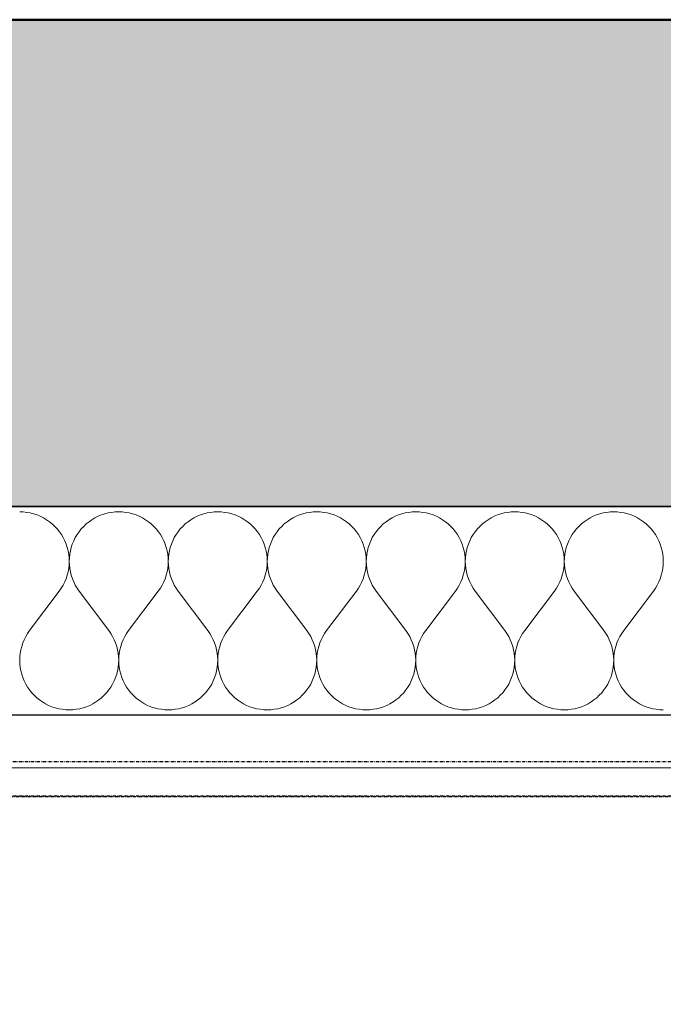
# Model space of a CAD drawing. Header units: millimetres. Extents: x -28761 to 4793, y -4271 to 20239.
# Tile 11 of 256: x -19810 to -19314, y -33 to 725. Entities that reach past the tile are written whole.
import ezdxf

# ---------------------------------------------------------------- set-up
doc = ezdxf.new("R2010")
doc.units = ezdxf.units.MM
doc.header["$MEASUREMENT"] = 0
doc.linetypes.add('Wipeout_Contour', pattern=[1000, 0, -1000])
doc.linetypes.add('Čerchovaná M', pattern=[4.5, 2.5, -0.85, 0.3, -0.85])
for name, color, linetype in [('5._POHLED ZÁPADNÍ_1_Konstrukce - nenosné', 7, 'Continuous'), ('5._POHLED ZÁPADNÍ_1_Konstrukce - nosné', 7, 'Continuous'), ('5._POHLED ZÁPADNÍ_1_Nové_Konstrukce - nosné', 7, 'Continuous'), ('5._POHLED ZÁPADNÍ_1_Nové_Výplně – Řezové', 7, 'Continuous'), ('5._POHLED ZÁPADNÍ_1_TZB - elektroinstalace', 7, 'Continuous'), ('5._POHLED ZÁPADNÍ_1_Výplně – Řezové', 7, 'Continuous')]:
    doc.layers.add(name, color=color, linetype=linetype)

# ---------------------------------------------------------------- blocks, each defined once
blk = doc.blocks.new('*X1', base_point=(-30186.65, -6515.26))
at = {"layer": '5._POHLED ZÁPADNÍ_1_Nové_Výplně – Řezové', "color": 21, "linetype": 'Continuous', "lineweight": 20, "true_color": 0xffaaaa}
for p, q in [((-19806.81, 345.82), (-19809.52, 345.92)), ((-19804.1, 345.53), (-19806.81, 345.82)), ((-19801.42, 345.05), (-19804.1, 345.53)), ((-19798.79, 344.37), (-19801.42, 345.05)), ((-19796.21, 343.51), (-19798.79, 344.37)), ((-19793.69, 342.47), (-19796.21, 343.51)), ((-19791.26, 341.25), (-19793.69, 342.47)), ((-19788.92, 339.86), (-19791.26, 341.25)), ((-19751.6, 341.25), (-19753.94, 339.86)), ((-19749.16, 342.47), (-19751.6, 341.25)), ((-19746.65, 343.51), (-19749.16, 342.47)), ((-19744.07, 344.37), (-19746.65, 343.51)), ((-19741.43, 345.05), (-19744.07, 344.37)), ((-19738.76, 345.53), (-19741.43, 345.05)), ((-19736.05, 345.82), (-19738.76, 345.53)), ((-19733.33, 345.92), (-19736.05, 345.82)), ((-19730.61, 345.82), (-19733.33, 345.92)), ((-19727.91, 345.53), (-19730.61, 345.82)), ((-19725.23, 345.05), (-19727.91, 345.53)), ((-19722.6, 344.37), (-19725.23, 345.05)), ((-19720.02, 343.51), (-19722.6, 344.37)), ((-19717.5, 342.47), (-19720.02, 343.51)), ((-19715.07, 341.25), (-19717.5, 342.47)), ((-19712.73, 339.86), (-19715.07, 341.25)), ((-19675.41, 341.25), (-19677.75, 339.86)), ((-19672.97, 342.47), (-19675.41, 341.25)), ((-19670.46, 343.51), (-19672.97, 342.47)), ((-19667.88, 344.37), (-19670.46, 343.51)), ((-19665.24, 345.05), (-19667.88, 344.37)), ((-19662.57, 345.53), (-19665.24, 345.05)), ((-19659.86, 345.82), (-19662.57, 345.53)), ((-19657.14, 345.92), (-19659.86, 345.82)), ((-19654.42, 345.82), (-19657.14, 345.92)), ((-19651.72, 345.53), (-19654.42, 345.82)), ((-19649.04, 345.05), (-19651.72, 345.53)), ((-19646.41, 344.37), (-19649.04, 345.05)), ((-19643.82, 343.51), (-19646.41, 344.37)), ((-19641.31, 342.47), (-19643.82, 343.51)), ((-19638.88, 341.25), (-19641.31, 342.47)), ((-19636.54, 339.86), (-19638.88, 341.25)), ((-19599.22, 341.25), (-19601.56, 339.86)), ((-19596.78, 342.47), (-19599.22, 341.25)), ((-19594.27, 343.51), (-19596.78, 342.47)), ((-19591.69, 344.37), (-19594.27, 343.51)), ((-19589.05, 345.05), (-19591.69, 344.37)), ((-19586.38, 345.53), (-19589.05, 345.05)), ((-19583.67, 345.82), (-19586.38, 345.53)), ((-19580.95, 345.92), (-19583.67, 345.82)), ((-19578.23, 345.82), (-19580.95, 345.92)), ((-19575.53, 345.53), (-19578.23, 345.82)), ((-19572.85, 345.05), (-19575.53, 345.53)), ((-19570.22, 344.37), (-19572.85, 345.05)), ((-19567.63, 343.51), (-19570.22, 344.37)), ((-19565.12, 342.47), (-19567.63, 343.51)), ((-19562.69, 341.25), (-19565.12, 342.47)), ((-19560.35, 339.86), (-19562.69, 341.25)), ((-19523.03, 341.25), (-19525.37, 339.86)), ((-19520.59, 342.47), (-19523.03, 341.25)), ((-19518.08, 343.51), (-19520.59, 342.47)), ((-19515.5, 344.37), (-19518.08, 343.51)), ((-19512.86, 345.05), (-19515.5, 344.37)), ((-19510.19, 345.53), (-19512.86, 345.05)), ((-19507.48, 345.82), (-19510.19, 345.53)), ((-19504.76, 345.92), (-19507.48, 345.82)), ((-19502.04, 345.82), (-19504.76, 345.92)), ((-19499.34, 345.53), (-19502.04, 345.82)), ((-19496.66, 345.05), (-19499.34, 345.53)), ((-19494.02, 344.37), (-19496.66, 345.05)), ((-19491.44, 343.51), (-19494.02, 344.37)), ((-19488.93, 342.47), (-19491.44, 343.51)), ((-19486.5, 341.25), (-19488.93, 342.47)), ((-19484.16, 339.86), (-19486.5, 341.25)), ((-19446.84, 341.25), (-19449.17, 339.86)), ((-19444.4, 342.47), (-19446.84, 341.25)), ((-19441.89, 343.51), (-19444.4, 342.47)), ((-19439.31, 344.37), (-19441.89, 343.51)), ((-19436.67, 345.05), (-19439.31, 344.37)), ((-19434, 345.53), (-19436.67, 345.05)), ((-19431.29, 345.82), (-19434, 345.53)), ((-19428.57, 345.92), (-19431.29, 345.82)), ((-19425.85, 345.82), (-19428.57, 345.92)), ((-19423.15, 345.53), (-19425.85, 345.82)), ((-19420.47, 345.05), (-19423.15, 345.53)), ((-19417.83, 344.37), (-19420.47, 345.05)), ((-19415.25, 343.51), (-19417.83, 344.37)), ((-19412.74, 342.47), (-19415.25, 343.51)), ((-19410.31, 341.25), (-19412.74, 342.47)), ((-19407.97, 339.86), (-19410.31, 341.25)), ((-19370.64, 341.25), (-19372.98, 339.86)), ((-19368.21, 342.47), (-19370.64, 341.25)), ((-19365.7, 343.51), (-19368.21, 342.47)), ((-19363.12, 344.37), (-19365.7, 343.51)), ((-19360.48, 345.05), (-19363.12, 344.37)), ((-19357.8, 345.53), (-19360.48, 345.05)), ((-19355.1, 345.82), (-19357.8, 345.53)), ((-19352.38, 345.92), (-19355.1, 345.82)), ((-19349.66, 345.82), (-19352.38, 345.92)), ((-19346.96, 345.53), (-19349.66, 345.82)), ((-19344.28, 345.05), (-19346.96, 345.53)), ((-19341.64, 344.37), (-19344.28, 345.05)), ((-19339.06, 343.51), (-19341.64, 344.37)), ((-19336.55, 342.47), (-19339.06, 343.51)), ((-19334.12, 341.25), (-19336.55, 342.47)), ((-19331.78, 339.86), (-19334.12, 341.25)), ((-19786.69, 338.31), (-19788.92, 339.86)), ((-19784.57, 336.6), (-19786.69, 338.31)), ((-19782.58, 334.75), (-19784.57, 336.6)), ((-19780.72, 332.76), (-19782.58, 334.75)), ((-19760.28, 334.75), (-19762.13, 332.76)), ((-19758.29, 336.6), (-19760.28, 334.75)), ((-19756.17, 338.31), (-19758.29, 336.6)), ((-19753.94, 339.86), (-19756.17, 338.31)), ((-19710.5, 338.31), (-19712.73, 339.86)), ((-19708.38, 336.6), (-19710.5, 338.31)), ((-19706.39, 334.75), (-19708.38, 336.6)), ((-19704.53, 332.76), (-19706.39, 334.75)), ((-19684.09, 334.75), (-19685.94, 332.76)), ((-19682.1, 336.6), (-19684.09, 334.75)), ((-19679.98, 338.31), (-19682.1, 336.6)), ((-19677.75, 339.86), (-19679.98, 338.31)), ((-19634.31, 338.31), (-19636.54, 339.86)), ((-19632.19, 336.6), (-19634.31, 338.31)), ((-19630.2, 334.75), (-19632.19, 336.6)), ((-19628.34, 332.76), (-19630.2, 334.75)), ((-19607.9, 334.75), (-19609.75, 332.76)), ((-19605.91, 336.6), (-19607.9, 334.75)), ((-19603.79, 338.31), (-19605.91, 336.6)), ((-19601.56, 339.86), (-19603.79, 338.31)), ((-19558.11, 338.31), (-19560.35, 339.86)), ((-19556, 336.6), (-19558.11, 338.31)), ((-19554.01, 334.75), (-19556, 336.6)), ((-19552.15, 332.76), (-19554.01, 334.75)), ((-19531.71, 334.75), (-19533.56, 332.76)), ((-19529.72, 336.6), (-19531.71, 334.75)), ((-19527.6, 338.31), (-19529.72, 336.6)), ((-19525.37, 339.86), (-19527.6, 338.31)), ((-19481.92, 338.31), (-19484.16, 339.86)), ((-19479.81, 336.6), (-19481.92, 338.31)), ((-19477.82, 334.75), (-19479.81, 336.6)), ((-19475.96, 332.76), (-19477.82, 334.75)), ((-19455.52, 334.75), (-19457.37, 332.76)), ((-19453.53, 336.6), (-19455.52, 334.75)), ((-19451.41, 338.31), (-19453.53, 336.6)), ((-19449.17, 339.86), (-19451.41, 338.31)), ((-19405.73, 338.31), (-19407.97, 339.86)), ((-19403.62, 336.6), (-19405.73, 338.31)), ((-19401.63, 334.75), (-19403.62, 336.6)), ((-19399.77, 332.76), (-19401.63, 334.75)), ((-19379.33, 334.75), (-19381.18, 332.76)), ((-19377.34, 336.6), (-19379.33, 334.75)), ((-19375.22, 338.31), (-19377.34, 336.6)), ((-19372.98, 339.86), (-19375.22, 338.31)), ((-19329.54, 338.31), (-19331.78, 339.86)), ((-19327.43, 336.6), (-19329.54, 338.31)), ((-19325.43, 334.75), (-19327.43, 336.6)), ((-19323.58, 332.76), (-19325.43, 334.75)), ((-19779.02, 330.64), (-19780.72, 332.76)), ((-19777.47, 328.4), (-19779.02, 330.64)), ((-19776.08, 326.06), (-19777.47, 328.4)), ((-19774.86, 323.63), (-19776.08, 326.06)), ((-19766.78, 326.06), (-19767.99, 323.63)), ((-19765.39, 328.4), (-19766.78, 326.06)), ((-19763.84, 330.64), (-19765.39, 328.4)), ((-19762.13, 332.76), (-19763.84, 330.64)), ((-19702.83, 330.64), (-19704.53, 332.76)), ((-19701.28, 328.4), (-19702.83, 330.64)), ((-19699.89, 326.06), (-19701.28, 328.4)), ((-19698.67, 323.63), (-19699.89, 326.06)), ((-19690.59, 326.06), (-19691.8, 323.63)), ((-19689.2, 328.4), (-19690.59, 326.06)), ((-19687.65, 330.64), (-19689.2, 328.4)), ((-19685.94, 332.76), (-19687.65, 330.64)), ((-19626.64, 330.64), (-19628.34, 332.76)), ((-19625.09, 328.4), (-19626.64, 330.64)), ((-19623.7, 326.06), (-19625.09, 328.4)), ((-19622.48, 323.63), (-19623.7, 326.06)), ((-19614.4, 326.06), (-19615.61, 323.63)), ((-19613.01, 328.4), (-19614.4, 326.06)), ((-19611.46, 330.64), (-19613.01, 328.4)), ((-19609.75, 332.76), (-19611.46, 330.64)), ((-19550.45, 330.64), (-19552.15, 332.76)), ((-19548.9, 328.4), (-19550.45, 330.64)), ((-19547.51, 326.06), (-19548.9, 328.4)), ((-19546.29, 323.63), (-19547.51, 326.06)), ((-19538.21, 326.06), (-19539.42, 323.63)), ((-19536.82, 328.4), (-19538.21, 326.06)), ((-19535.27, 330.64), (-19536.82, 328.4)), ((-19533.56, 332.76), (-19535.27, 330.64)), ((-19474.26, 330.64), (-19475.96, 332.76)), ((-19472.71, 328.4), (-19474.26, 330.64)), ((-19471.32, 326.06), (-19472.71, 328.4)), ((-19470.1, 323.63), (-19471.32, 326.06)), ((-19462.01, 326.06), (-19463.23, 323.63)), ((-19460.63, 328.4), (-19462.01, 326.06)), ((-19459.08, 330.64), (-19460.63, 328.4)), ((-19457.37, 332.76), (-19459.08, 330.64)), ((-19398.07, 330.64), (-19399.77, 332.76)), ((-19396.52, 328.4), (-19398.07, 330.64)), ((-19395.13, 326.06), (-19396.52, 328.4)), ((-19393.91, 323.63), (-19395.13, 326.06)), ((-19385.82, 326.06), (-19387.04, 323.63)), ((-19384.44, 328.4), (-19385.82, 326.06)), ((-19382.89, 330.64), (-19384.44, 328.4)), ((-19381.18, 332.76), (-19382.89, 330.64)), ((-19321.88, 330.64), (-19323.58, 332.76)), ((-19320.32, 328.4), (-19321.88, 330.64)), ((-19318.94, 326.06), (-19320.32, 328.4)), ((-19317.72, 323.63), (-19318.94, 326.06)), ((-19773.82, 321.12), (-19774.86, 323.63)), ((-19772.97, 318.53), (-19773.82, 321.12)), ((-19772.29, 315.9), (-19772.97, 318.53)), ((-19769.89, 318.53), (-19770.56, 315.9)), ((-19769.03, 321.12), (-19769.89, 318.53)), ((-19767.99, 323.63), (-19769.03, 321.12)), ((-19697.63, 321.12), (-19698.67, 323.63)), ((-19696.78, 318.53), (-19697.63, 321.12)), ((-19696.1, 315.9), (-19696.78, 318.53)), ((-19693.7, 318.53), (-19694.37, 315.9)), ((-19692.84, 321.12), (-19693.7, 318.53)), ((-19691.8, 323.63), (-19692.84, 321.12)), ((-19621.44, 321.12), (-19622.48, 323.63)), ((-19620.59, 318.53), (-19621.44, 321.12)), ((-19619.91, 315.9), (-19620.59, 318.53)), ((-19617.51, 318.53), (-19618.18, 315.9)), ((-19616.65, 321.12), (-19617.51, 318.53)), ((-19615.61, 323.63), (-19616.65, 321.12)), ((-19545.25, 321.12), (-19546.29, 323.63)), ((-19544.39, 318.53), (-19545.25, 321.12)), ((-19543.72, 315.9), (-19544.39, 318.53)), ((-19541.32, 318.53), (-19541.99, 315.9)), ((-19540.46, 321.12), (-19541.32, 318.53)), ((-19539.42, 323.63), (-19540.46, 321.12)), ((-19469.06, 321.12), (-19470.1, 323.63)), ((-19468.2, 318.53), (-19469.06, 321.12)), ((-19467.53, 315.9), (-19468.2, 318.53)), ((-19465.13, 318.53), (-19465.8, 315.9)), ((-19464.27, 321.12), (-19465.13, 318.53)), ((-19463.23, 323.63), (-19464.27, 321.12)), ((-19392.87, 321.12), (-19393.91, 323.63)), ((-19392.01, 318.53), (-19392.87, 321.12)), ((-19391.34, 315.9), (-19392.01, 318.53)), ((-19388.94, 318.53), (-19389.61, 315.9)), ((-19388.08, 321.12), (-19388.94, 318.53)), ((-19387.04, 323.63), (-19388.08, 321.12)), ((-19316.68, 321.12), (-19317.72, 323.63)), ((-19315.82, 318.53), (-19316.68, 321.12)), ((-19315.15, 315.9), (-19315.82, 318.53)), ((-19771.81, 313.22), (-19772.29, 315.9)), ((-19771.52, 310.52), (-19771.81, 313.22)), ((-19771.04, 313.22), (-19771.33, 310.52)), ((-19770.56, 315.9), (-19771.04, 313.22)), ((-19695.62, 313.22), (-19696.1, 315.9)), ((-19695.33, 310.52), (-19695.62, 313.22)), ((-19694.85, 313.22), (-19695.14, 310.52)), ((-19694.37, 315.9), (-19694.85, 313.22)), ((-19619.43, 313.22), (-19619.91, 315.9)), ((-19619.14, 310.52), (-19619.43, 313.22)), ((-19618.66, 313.22), (-19618.95, 310.52)), ((-19618.18, 315.9), (-19618.66, 313.22)), ((-19543.24, 313.22), (-19543.72, 315.9)), ((-19542.95, 310.52), (-19543.24, 313.22)), ((-19542.47, 313.22), (-19542.76, 310.52)), ((-19541.99, 315.9), (-19542.47, 313.22)), ((-19467.05, 313.22), (-19467.53, 315.9)), ((-19466.76, 310.52), (-19467.05, 313.22)), ((-19466.28, 313.22), (-19466.57, 310.52)), ((-19465.8, 315.9), (-19466.28, 313.22)), ((-19390.86, 313.22), (-19391.34, 315.9)), ((-19390.57, 310.52), (-19390.86, 313.22)), ((-19390.09, 313.22), (-19390.38, 310.52)), ((-19389.61, 315.9), (-19390.09, 313.22)), ((-19314.67, 313.22), (-19315.15, 315.9)), ((-19314.38, 310.52), (-19314.67, 313.22)), ((-19771.82, 302.37), (-19771.53, 305.08)), ((-19771.53, 305.08), (-19771.43, 307.8)), ((-19771.43, 307.8), (-19771.52, 310.52)), ((-19771.33, 310.52), (-19771.43, 307.8)), ((-19771.43, 307.8), (-19771.33, 305.08)), ((-19771.33, 305.08), (-19771.04, 302.37)), ((-19695.63, 302.37), (-19695.34, 305.08)), ((-19695.34, 305.08), (-19695.24, 307.8)), ((-19695.24, 307.8), (-19695.33, 310.52)), ((-19695.14, 310.52), (-19695.24, 307.8)), ((-19695.24, 307.8), (-19695.14, 305.08)), ((-19695.14, 305.08), (-19694.85, 302.37)), ((-19619.44, 302.37), (-19619.15, 305.08)), ((-19619.15, 305.08), (-19619.05, 307.8)), ((-19619.05, 307.8), (-19619.14, 310.52)), ((-19618.95, 310.52), (-19619.05, 307.8)), ((-19619.05, 307.8), (-19618.95, 305.08)), ((-19618.95, 305.08), (-19618.66, 302.37)), ((-19543.25, 302.37), (-19542.96, 305.08)), ((-19542.96, 305.08), (-19542.86, 307.8)), ((-19542.86, 307.8), (-19542.95, 310.52)), ((-19542.76, 310.52), (-19542.86, 307.8)), ((-19542.86, 307.8), (-19542.76, 305.08)), ((-19542.76, 305.08), (-19542.47, 302.37)), ((-19467.06, 302.37), (-19466.77, 305.08)), ((-19466.77, 305.08), (-19466.67, 307.8)), ((-19466.67, 307.8), (-19466.76, 310.52)), ((-19466.57, 310.52), (-19466.67, 307.8)), ((-19466.67, 307.8), (-19466.57, 305.08)), ((-19466.57, 305.08), (-19466.28, 302.37)), ((-19390.87, 302.37), (-19390.58, 305.08)), ((-19390.58, 305.08), (-19390.48, 307.8)), ((-19390.48, 307.8), (-19390.57, 310.52)), ((-19390.38, 310.52), (-19390.48, 307.8)), ((-19390.48, 307.8), (-19390.38, 305.08)), ((-19390.38, 305.08), (-19390.08, 302.37)), ((-19314.68, 302.37), (-19314.38, 305.08)), ((-19314.29, 307.8), (-19314.38, 310.52)), ((-19314.38, 305.08), (-19314.29, 307.8)), ((-19773.84, 294.48), (-19772.98, 297.06)), ((-19772.98, 297.06), (-19772.31, 299.7)), ((-19772.31, 299.7), (-19771.82, 302.37)), ((-19771.04, 302.37), (-19770.55, 299.7)), ((-19770.55, 299.7), (-19769.88, 297.06)), ((-19769.88, 297.06), (-19769.02, 294.48)), ((-19697.65, 294.48), (-19696.79, 297.06)), ((-19696.79, 297.06), (-19696.11, 299.7)), ((-19696.11, 299.7), (-19695.63, 302.37)), ((-19694.85, 302.37), (-19694.36, 299.7)), ((-19694.36, 299.7), (-19693.69, 297.06)), ((-19693.69, 297.06), (-19692.83, 294.48)), ((-19621.46, 294.48), (-19620.6, 297.06)), ((-19620.6, 297.06), (-19619.92, 299.7)), ((-19619.92, 299.7), (-19619.44, 302.37)), ((-19618.66, 302.37), (-19618.17, 299.7)), ((-19618.17, 299.7), (-19617.5, 297.06)), ((-19617.5, 297.06), (-19616.64, 294.48)), ((-19545.27, 294.48), (-19544.41, 297.06)), ((-19544.41, 297.06), (-19543.73, 299.7)), ((-19543.73, 299.7), (-19543.25, 302.37)), ((-19542.47, 302.37), (-19541.98, 299.7)), ((-19541.98, 299.7), (-19541.31, 297.06)), ((-19541.31, 297.06), (-19540.44, 294.48)), ((-19469.08, 294.48), (-19468.22, 297.06)), ((-19468.22, 297.06), (-19467.54, 299.7)), ((-19467.54, 299.7), (-19467.06, 302.37)), ((-19466.28, 302.37), (-19465.79, 299.7)), ((-19465.79, 299.7), (-19465.12, 297.06)), ((-19465.12, 297.06), (-19464.25, 294.48)), ((-19392.89, 294.48), (-19392.03, 297.06)), ((-19392.03, 297.06), (-19391.35, 299.7)), ((-19391.35, 299.7), (-19390.87, 302.37)), ((-19390.08, 302.37), (-19389.6, 299.7)), ((-19389.6, 299.7), (-19388.92, 297.06)), ((-19388.92, 297.06), (-19388.06, 294.48)), ((-19316.7, 294.48), (-19315.84, 297.06)), ((-19315.84, 297.06), (-19315.16, 299.7)), ((-19315.16, 299.7), (-19314.68, 302.37)), ((-19777.49, 287.2), (-19776.1, 289.54)), ((-19776.1, 289.54), (-19774.88, 291.97)), ((-19774.88, 291.97), (-19773.84, 294.48)), ((-19769.02, 294.48), (-19767.97, 291.97)), ((-19767.97, 291.97), (-19766.75, 289.54)), ((-19766.75, 289.54), (-19765.36, 287.2)), ((-19701.3, 287.2), (-19699.91, 289.54)), ((-19699.91, 289.54), (-19698.69, 291.97)), ((-19698.69, 291.97), (-19697.65, 294.48)), ((-19692.83, 294.48), (-19691.78, 291.97)), ((-19691.78, 291.97), (-19690.56, 289.54)), ((-19690.56, 289.54), (-19689.17, 287.2)), ((-19625.11, 287.2), (-19623.72, 289.54)), ((-19623.72, 289.54), (-19622.5, 291.97)), ((-19622.5, 291.97), (-19621.46, 294.48)), ((-19616.64, 294.48), (-19615.59, 291.97)), ((-19615.59, 291.97), (-19614.37, 289.54)), ((-19614.37, 289.54), (-19612.98, 287.2)), ((-19548.92, 287.2), (-19547.53, 289.54)), ((-19547.53, 289.54), (-19546.31, 291.97)), ((-19546.31, 291.97), (-19545.27, 294.48)), ((-19540.44, 294.48), (-19539.4, 291.97)), ((-19539.4, 291.97), (-19538.18, 289.54)), ((-19538.18, 289.54), (-19536.79, 287.2)), ((-19472.73, 287.2), (-19471.34, 289.54)), ((-19471.34, 289.54), (-19470.12, 291.97)), ((-19470.12, 291.97), (-19469.08, 294.48)), ((-19464.25, 294.48), (-19463.21, 291.97)), ((-19463.21, 291.97), (-19461.99, 289.54)), ((-19461.99, 289.54), (-19460.6, 287.2)), ((-19396.54, 287.2), (-19395.15, 289.54)), ((-19395.15, 289.54), (-19393.93, 291.97)), ((-19393.93, 291.97), (-19392.89, 294.48)), ((-19388.06, 294.48), (-19387.02, 291.97)), ((-19387.02, 291.97), (-19385.8, 289.54)), ((-19385.8, 289.54), (-19384.41, 287.2)), ((-19320.35, 287.2), (-19318.96, 289.54)), ((-19318.96, 289.54), (-19317.74, 291.97)), ((-19317.74, 291.97), (-19316.7, 294.48)), ((-19801.9, 254.49), (-19779.05, 284.96)), ((-19779.05, 284.96), (-19777.49, 287.2)), ((-19765.36, 287.2), (-19763.81, 284.96)), ((-19740.95, 254.49), (-19763.81, 284.96)), ((-19725.71, 254.49), (-19702.86, 284.96)), ((-19702.86, 284.96), (-19701.3, 287.2)), ((-19689.17, 287.2), (-19687.62, 284.96)), ((-19664.76, 254.49), (-19687.62, 284.96)), ((-19649.52, 254.49), (-19626.67, 284.96)), ((-19626.67, 284.96), (-19625.11, 287.2)), ((-19612.98, 287.2), (-19611.43, 284.96)), ((-19588.57, 254.49), (-19611.43, 284.96)), ((-19573.33, 254.49), (-19550.48, 284.96)), ((-19550.48, 284.96), (-19548.92, 287.2)), ((-19536.79, 287.2), (-19535.24, 284.96)), ((-19512.38, 254.49), (-19535.24, 284.96)), ((-19497.14, 254.49), (-19474.29, 284.96)), ((-19474.29, 284.96), (-19472.73, 287.2)), ((-19460.6, 287.2), (-19459.05, 284.96)), ((-19436.19, 254.49), (-19459.05, 284.96)), ((-19420.95, 254.49), (-19398.1, 284.96)), ((-19398.1, 284.96), (-19396.54, 287.2)), ((-19384.41, 287.2), (-19382.86, 284.96)), ((-19360, 254.49), (-19382.86, 284.96)), ((-19344.76, 254.49), (-19321.9, 284.96)), ((-19321.9, 284.96), (-19320.35, 287.2)), ((-19803.46, 252.25), (-19804.85, 249.92)), ((-19801.9, 254.49), (-19803.46, 252.25)), ((-19739.4, 252.25), (-19740.95, 254.49)), ((-19738.01, 249.92), (-19739.4, 252.25)), ((-19727.27, 252.25), (-19728.66, 249.92)), ((-19725.71, 254.49), (-19727.27, 252.25)), ((-19663.21, 252.25), (-19664.76, 254.49)), ((-19661.82, 249.92), (-19663.21, 252.25)), ((-19651.08, 252.25), (-19652.47, 249.92)), ((-19649.52, 254.49), (-19651.08, 252.25)), ((-19587.02, 252.25), (-19588.57, 254.49)), ((-19585.63, 249.92), (-19587.02, 252.25)), ((-19574.89, 252.25), (-19576.28, 249.92)), ((-19573.33, 254.49), (-19574.89, 252.25)), ((-19510.83, 252.25), (-19512.38, 254.49)), ((-19509.44, 249.92), (-19510.83, 252.25)), ((-19498.7, 252.25), (-19500.09, 249.92)), ((-19497.14, 254.49), (-19498.7, 252.25)), ((-19434.64, 252.25), (-19436.19, 254.49)), ((-19433.25, 249.92), (-19434.64, 252.25)), ((-19422.51, 252.25), (-19423.9, 249.92)), ((-19420.95, 254.49), (-19422.51, 252.25)), ((-19358.45, 252.25), (-19360, 254.49)), ((-19357.06, 249.92), (-19358.45, 252.25)), ((-19346.32, 252.25), (-19347.71, 249.92)), ((-19344.76, 254.49), (-19346.32, 252.25)), ((-19807.11, 244.97), (-19807.97, 242.39)), ((-19806.07, 247.48), (-19807.11, 244.97)), ((-19804.85, 249.92), (-19806.07, 247.48)), ((-19736.79, 247.48), (-19738.01, 249.92)), ((-19735.75, 244.97), (-19736.79, 247.48)), ((-19734.88, 242.39), (-19735.75, 244.97)), ((-19730.92, 244.97), (-19731.78, 242.39)), ((-19729.88, 247.48), (-19730.92, 244.97)), ((-19728.66, 249.92), (-19729.88, 247.48)), ((-19660.6, 247.48), (-19661.82, 249.92)), ((-19659.56, 244.97), (-19660.6, 247.48)), ((-19658.69, 242.39), (-19659.56, 244.97)), ((-19654.73, 244.97), (-19655.59, 242.39)), ((-19653.69, 247.48), (-19654.73, 244.97)), ((-19652.47, 249.92), (-19653.69, 247.48)), ((-19584.41, 247.48), (-19585.63, 249.92)), ((-19583.36, 244.97), (-19584.41, 247.48)), ((-19582.5, 242.39), (-19583.36, 244.97)), ((-19578.54, 244.97), (-19579.4, 242.39)), ((-19577.5, 247.48), (-19578.54, 244.97)), ((-19576.28, 249.92), (-19577.5, 247.48)), ((-19508.22, 247.48), (-19509.44, 249.92)), ((-19507.17, 244.97), (-19508.22, 247.48)), ((-19506.31, 242.39), (-19507.17, 244.97)), ((-19502.35, 244.97), (-19503.21, 242.39)), ((-19501.31, 247.48), (-19502.35, 244.97)), ((-19500.09, 249.92), (-19501.31, 247.48)), ((-19432.03, 247.48), (-19433.25, 249.92)), ((-19430.98, 244.97), (-19432.03, 247.48)), ((-19430.12, 242.39), (-19430.98, 244.97)), ((-19426.16, 244.97), (-19427.02, 242.39)), ((-19425.12, 247.48), (-19426.16, 244.97)), ((-19423.9, 249.92), (-19425.12, 247.48)), ((-19355.84, 247.48), (-19357.06, 249.92)), ((-19354.79, 244.97), (-19355.84, 247.48)), ((-19353.93, 242.39), (-19354.79, 244.97)), ((-19349.97, 244.97), (-19350.83, 242.39)), ((-19348.93, 247.48), (-19349.97, 244.97)), ((-19347.71, 249.92), (-19348.93, 247.48)), ((-19809.13, 237.08), (-19809.42, 234.37)), ((-19808.65, 239.76), (-19809.13, 237.08)), ((-19807.97, 242.39), (-19808.65, 239.76)), ((-19734.21, 239.76), (-19734.88, 242.39)), ((-19733.72, 237.08), (-19734.21, 239.76)), ((-19733.43, 234.37), (-19733.72, 237.08)), ((-19732.94, 237.08), (-19733.23, 234.37)), ((-19732.46, 239.76), (-19732.94, 237.08)), ((-19731.78, 242.39), (-19732.46, 239.76)), ((-19658.02, 239.76), (-19658.69, 242.39)), ((-19657.53, 237.08), (-19658.02, 239.76)), ((-19657.24, 234.37), (-19657.53, 237.08)), ((-19656.75, 237.08), (-19657.04, 234.37)), ((-19656.27, 239.76), (-19656.75, 237.08)), ((-19655.59, 242.39), (-19656.27, 239.76)), ((-19581.83, 239.76), (-19582.5, 242.39)), ((-19581.34, 237.08), (-19581.83, 239.76)), ((-19581.05, 234.37), (-19581.34, 237.08)), ((-19580.56, 237.08), (-19580.85, 234.37)), ((-19580.08, 239.76), (-19580.56, 237.08)), ((-19579.4, 242.39), (-19580.08, 239.76)), ((-19505.64, 239.76), (-19506.31, 242.39)), ((-19505.15, 237.08), (-19505.64, 239.76)), ((-19504.86, 234.37), (-19505.15, 237.08)), ((-19504.37, 237.08), (-19504.66, 234.37)), ((-19503.89, 239.76), (-19504.37, 237.08)), ((-19503.21, 242.39), (-19503.89, 239.76)), ((-19429.45, 239.76), (-19430.12, 242.39)), ((-19428.96, 237.08), (-19429.45, 239.76)), ((-19428.67, 234.37), (-19428.96, 237.08)), ((-19428.18, 237.08), (-19428.47, 234.37)), ((-19427.69, 239.76), (-19428.18, 237.08)), ((-19427.02, 242.39), (-19427.69, 239.76)), ((-19353.26, 239.76), (-19353.93, 242.39)), ((-19352.77, 237.08), (-19353.26, 239.76)), ((-19352.48, 234.37), (-19352.77, 237.08)), ((-19351.99, 237.08), (-19352.28, 234.37)), ((-19351.5, 239.76), (-19351.99, 237.08)), ((-19350.83, 242.39), (-19351.5, 239.76)), ((-19809.42, 234.37), (-19809.52, 231.66)), ((-19809.52, 231.66), (-19809.43, 228.94)), ((-19809.43, 228.94), (-19809.14, 226.23)), ((-19733.72, 226.23), (-19733.43, 228.94)), ((-19733.33, 231.66), (-19733.43, 234.37)), ((-19733.43, 228.94), (-19733.33, 231.66)), ((-19733.23, 234.37), (-19733.33, 231.66)), ((-19733.33, 231.66), (-19733.24, 228.94)), ((-19733.24, 228.94), (-19732.95, 226.23)), ((-19657.53, 226.23), (-19657.24, 228.94)), ((-19657.14, 231.66), (-19657.24, 234.37)), ((-19657.24, 228.94), (-19657.14, 231.66)), ((-19657.04, 234.37), (-19657.14, 231.66)), ((-19657.14, 231.66), (-19657.05, 228.94)), ((-19657.05, 228.94), (-19656.76, 226.23)), ((-19581.34, 226.23), (-19581.05, 228.94)), ((-19580.95, 231.66), (-19581.05, 234.37)), ((-19581.05, 228.94), (-19580.95, 231.66)), ((-19580.85, 234.37), (-19580.95, 231.66)), ((-19580.95, 231.66), (-19580.86, 228.94)), ((-19580.86, 228.94), (-19580.57, 226.23)), ((-19505.15, 226.23), (-19504.86, 228.94)), ((-19504.76, 231.66), (-19504.86, 234.37)), ((-19504.86, 228.94), (-19504.76, 231.66)), ((-19504.66, 234.37), (-19504.76, 231.66)), ((-19504.76, 231.66), (-19504.67, 228.94)), ((-19504.67, 228.94), (-19504.38, 226.23)), ((-19428.96, 226.23), (-19428.67, 228.94)), ((-19428.57, 231.66), (-19428.67, 234.37)), ((-19428.67, 228.94), (-19428.57, 231.66)), ((-19428.47, 234.37), (-19428.57, 231.66)), ((-19428.57, 231.66), (-19428.48, 228.94)), ((-19428.48, 228.94), (-19428.19, 226.23)), ((-19352.77, 226.23), (-19352.48, 228.94)), ((-19352.38, 231.66), (-19352.48, 234.37)), ((-19352.48, 228.94), (-19352.38, 231.66)), ((-19352.28, 234.37), (-19352.38, 231.66)), ((-19352.38, 231.66), (-19352.29, 228.94)), ((-19352.29, 228.94), (-19352, 226.23)), ((-19809.14, 226.23), (-19808.66, 223.55)), ((-19808.66, 223.55), (-19807.99, 220.92)), ((-19807.99, 220.92), (-19807.13, 218.34)), ((-19735.73, 218.34), (-19734.87, 220.92)), ((-19734.87, 220.92), (-19734.2, 223.55)), ((-19734.2, 223.55), (-19733.72, 226.23)), ((-19732.95, 226.23), (-19732.47, 223.55)), ((-19732.47, 223.55), (-19731.8, 220.92)), ((-19731.8, 220.92), (-19730.94, 218.34)), ((-19659.54, 218.34), (-19658.68, 220.92)), ((-19658.68, 220.92), (-19658.01, 223.55)), ((-19658.01, 223.55), (-19657.53, 226.23)), ((-19656.76, 226.23), (-19656.28, 223.55)), ((-19656.28, 223.55), (-19655.61, 220.92)), ((-19655.61, 220.92), (-19654.75, 218.34)), ((-19583.35, 218.34), (-19582.49, 220.92)), ((-19582.49, 220.92), (-19581.82, 223.55)), ((-19581.82, 223.55), (-19581.34, 226.23)), ((-19580.57, 226.23), (-19580.09, 223.55)), ((-19580.09, 223.55), (-19579.41, 220.92)), ((-19579.41, 220.92), (-19578.56, 218.34)), ((-19507.16, 218.34), (-19506.3, 220.92)), ((-19506.3, 220.92), (-19505.63, 223.55)), ((-19505.63, 223.55), (-19505.15, 226.23)), ((-19504.38, 226.23), (-19503.9, 223.55)), ((-19503.9, 223.55), (-19503.22, 220.92)), ((-19503.22, 220.92), (-19502.37, 218.34)), ((-19430.97, 218.34), (-19430.11, 220.92)), ((-19430.11, 220.92), (-19429.44, 223.55)), ((-19429.44, 223.55), (-19428.96, 226.23)), ((-19428.19, 226.23), (-19427.71, 223.55)), ((-19427.71, 223.55), (-19427.03, 220.92)), ((-19427.03, 220.92), (-19426.18, 218.34)), ((-19354.78, 218.34), (-19353.92, 220.92)), ((-19353.92, 220.92), (-19353.25, 223.55)), ((-19353.25, 223.55), (-19352.77, 226.23)), ((-19352, 226.23), (-19351.51, 223.55)), ((-19351.51, 223.55), (-19350.84, 220.92)), ((-19350.84, 220.92), (-19349.99, 218.34)), ((-19807.13, 218.34), (-19806.09, 215.82)), ((-19806.09, 215.82), (-19804.87, 213.39)), ((-19804.87, 213.39), (-19803.48, 211.05)), ((-19739.37, 211.05), (-19737.99, 213.39)), ((-19737.99, 213.39), (-19736.77, 215.82)), ((-19736.77, 215.82), (-19735.73, 218.34)), ((-19730.94, 218.34), (-19729.9, 215.82)), ((-19729.9, 215.82), (-19728.68, 213.39)), ((-19728.68, 213.39), (-19727.29, 211.05)), ((-19663.18, 211.05), (-19661.79, 213.39)), ((-19661.79, 213.39), (-19660.58, 215.82)), ((-19660.58, 215.82), (-19659.54, 218.34)), ((-19654.75, 218.34), (-19653.71, 215.82)), ((-19653.71, 215.82), (-19652.49, 213.39)), ((-19652.49, 213.39), (-19651.1, 211.05)), ((-19586.99, 211.05), (-19585.6, 213.39)), ((-19585.6, 213.39), (-19584.39, 215.82)), ((-19584.39, 215.82), (-19583.35, 218.34)), ((-19578.56, 218.34), (-19577.52, 215.82)), ((-19577.52, 215.82), (-19576.3, 213.39)), ((-19576.3, 213.39), (-19574.91, 211.05)), ((-19510.8, 211.05), (-19509.41, 213.39)), ((-19509.41, 213.39), (-19508.2, 215.82)), ((-19508.2, 215.82), (-19507.16, 218.34)), ((-19502.37, 218.34), (-19501.33, 215.82)), ((-19501.33, 215.82), (-19500.11, 213.39)), ((-19500.11, 213.39), (-19498.72, 211.05)), ((-19434.61, 211.05), (-19433.22, 213.39)), ((-19433.22, 213.39), (-19432.01, 215.82)), ((-19432.01, 215.82), (-19430.97, 218.34)), ((-19426.18, 218.34), (-19425.14, 215.82)), ((-19425.14, 215.82), (-19423.92, 213.39)), ((-19423.92, 213.39), (-19422.53, 211.05)), ((-19358.42, 211.05), (-19357.03, 213.39)), ((-19357.03, 213.39), (-19355.82, 215.82)), ((-19355.82, 215.82), (-19354.78, 218.34)), ((-19349.99, 218.34), (-19348.95, 215.82)), ((-19348.95, 215.82), (-19347.73, 213.39)), ((-19347.73, 213.39), (-19346.34, 211.05)), ((-19803.48, 211.05), (-19801.93, 208.81)), ((-19801.93, 208.81), (-19800.23, 206.69)), ((-19800.23, 206.69), (-19798.37, 204.7)), ((-19798.37, 204.7), (-19796.38, 202.85)), ((-19746.47, 202.85), (-19744.48, 204.7)), ((-19744.48, 204.7), (-19742.63, 206.69)), ((-19742.63, 206.69), (-19740.92, 208.81)), ((-19740.92, 208.81), (-19739.37, 211.05)), ((-19727.29, 211.05), (-19725.74, 208.81)), ((-19725.74, 208.81), (-19724.04, 206.69)), ((-19724.04, 206.69), (-19722.18, 204.7)), ((-19722.18, 204.7), (-19720.19, 202.85)), ((-19670.28, 202.85), (-19668.29, 204.7)), ((-19668.29, 204.7), (-19666.44, 206.69)), ((-19666.44, 206.69), (-19664.73, 208.81)), ((-19664.73, 208.81), (-19663.18, 211.05)), ((-19651.1, 211.05), (-19649.55, 208.81)), ((-19649.55, 208.81), (-19647.85, 206.69)), ((-19647.85, 206.69), (-19645.99, 204.7)), ((-19645.99, 204.7), (-19644, 202.85)), ((-19594.09, 202.85), (-19592.1, 204.7)), ((-19592.1, 204.7), (-19590.25, 206.69)), ((-19590.25, 206.69), (-19588.54, 208.81)), ((-19588.54, 208.81), (-19586.99, 211.05)), ((-19574.91, 211.05), (-19573.36, 208.81)), ((-19573.36, 208.81), (-19571.66, 206.69)), ((-19571.66, 206.69), (-19569.8, 204.7)), ((-19569.8, 204.7), (-19567.81, 202.85)), ((-19517.9, 202.85), (-19515.91, 204.7)), ((-19515.91, 204.7), (-19514.06, 206.69)), ((-19514.06, 206.69), (-19512.35, 208.81)), ((-19512.35, 208.81), (-19510.8, 211.05)), ((-19498.72, 211.05), (-19497.17, 208.81)), ((-19497.17, 208.81), (-19495.47, 206.69)), ((-19495.47, 206.69), (-19493.61, 204.7)), ((-19493.61, 204.7), (-19491.62, 202.85)), ((-19441.71, 202.85), (-19439.72, 204.7)), ((-19439.72, 204.7), (-19437.87, 206.69)), ((-19437.87, 206.69), (-19436.16, 208.81)), ((-19436.16, 208.81), (-19434.61, 211.05)), ((-19422.53, 211.05), (-19420.98, 208.81)), ((-19420.98, 208.81), (-19419.28, 206.69)), ((-19419.28, 206.69), (-19417.42, 204.7)), ((-19417.42, 204.7), (-19415.43, 202.85)), ((-19365.52, 202.85), (-19363.53, 204.7)), ((-19363.53, 204.7), (-19361.68, 206.69)), ((-19361.68, 206.69), (-19359.97, 208.81)), ((-19359.97, 208.81), (-19358.42, 211.05)), ((-19346.34, 211.05), (-19344.79, 208.81)), ((-19344.79, 208.81), (-19343.08, 206.69)), ((-19343.08, 206.69), (-19341.23, 204.7)), ((-19341.23, 204.7), (-19339.24, 202.85)), ((-19796.38, 202.85), (-19794.27, 201.14)), ((-19794.27, 201.14), (-19792.03, 199.59)), ((-19792.03, 199.59), (-19789.69, 198.2)), ((-19789.69, 198.2), (-19787.26, 196.98)), ((-19755.6, 196.98), (-19753.16, 198.2)), ((-19753.16, 198.2), (-19750.83, 199.59)), ((-19750.83, 199.59), (-19748.59, 201.14)), ((-19748.59, 201.14), (-19746.47, 202.85)), ((-19720.19, 202.85), (-19718.08, 201.14)), ((-19718.08, 201.14), (-19715.84, 199.59)), ((-19715.84, 199.59), (-19713.5, 198.2)), ((-19713.5, 198.2), (-19711.07, 196.98)), ((-19679.41, 196.98), (-19676.97, 198.2)), ((-19676.97, 198.2), (-19674.63, 199.59)), ((-19674.63, 199.59), (-19672.4, 201.14)), ((-19672.4, 201.14), (-19670.28, 202.85)), ((-19644, 202.85), (-19641.89, 201.14)), ((-19641.89, 201.14), (-19639.65, 199.59)), ((-19639.65, 199.59), (-19637.31, 198.2)), ((-19637.31, 198.2), (-19634.88, 196.98)), ((-19603.22, 196.98), (-19600.78, 198.2)), ((-19600.78, 198.2), (-19598.44, 199.59)), ((-19598.44, 199.59), (-19596.21, 201.14)), ((-19596.21, 201.14), (-19594.09, 202.85)), ((-19567.81, 202.85), (-19565.69, 201.14)), ((-19565.69, 201.14), (-19563.46, 199.59)), ((-19563.46, 199.59), (-19561.12, 198.2)), ((-19561.12, 198.2), (-19558.69, 196.98)), ((-19527.03, 196.98), (-19524.59, 198.2)), ((-19524.59, 198.2), (-19522.25, 199.59)), ((-19522.25, 199.59), (-19520.02, 201.14)), ((-19520.02, 201.14), (-19517.9, 202.85)), ((-19491.62, 202.85), (-19489.5, 201.14)), ((-19489.5, 201.14), (-19487.27, 199.59)), ((-19487.27, 199.59), (-19484.93, 198.2)), ((-19484.93, 198.2), (-19482.5, 196.98)), ((-19450.84, 196.98), (-19448.4, 198.2)), ((-19448.4, 198.2), (-19446.06, 199.59)), ((-19446.06, 199.59), (-19443.83, 201.14)), ((-19443.83, 201.14), (-19441.71, 202.85)), ((-19415.43, 202.85), (-19413.31, 201.14)), ((-19413.31, 201.14), (-19411.08, 199.59)), ((-19411.08, 199.59), (-19408.74, 198.2)), ((-19408.74, 198.2), (-19406.31, 196.98)), ((-19374.64, 196.98), (-19372.21, 198.2)), ((-19372.21, 198.2), (-19369.87, 199.59)), ((-19369.87, 199.59), (-19367.64, 201.14)), ((-19367.64, 201.14), (-19365.52, 202.85)), ((-19339.24, 202.85), (-19337.12, 201.14)), ((-19337.12, 201.14), (-19334.89, 199.59)), ((-19334.89, 199.59), (-19332.55, 198.2)), ((-19332.55, 198.2), (-19330.12, 196.98)), ((-19787.26, 196.98), (-19784.75, 195.94)), ((-19784.75, 195.94), (-19782.17, 195.08)), ((-19782.17, 195.08), (-19779.53, 194.41)), ((-19779.53, 194.41), (-19776.85, 193.92)), ((-19776.85, 193.92), (-19774.15, 193.63)), ((-19774.15, 193.63), (-19771.43, 193.54)), ((-19771.43, 193.54), (-19768.71, 193.63)), ((-19768.71, 193.63), (-19766, 193.92)), ((-19766, 193.92), (-19763.33, 194.41)), ((-19763.33, 194.41), (-19760.69, 195.08)), ((-19760.69, 195.08), (-19758.11, 195.94)), ((-19758.11, 195.94), (-19755.6, 196.98)), ((-19711.07, 196.98), (-19708.56, 195.94)), ((-19708.56, 195.94), (-19705.98, 195.08)), ((-19705.98, 195.08), (-19703.34, 194.41)), ((-19703.34, 194.41), (-19700.66, 193.92)), ((-19700.66, 193.92), (-19697.96, 193.63)), ((-19697.96, 193.63), (-19695.24, 193.54)), ((-19695.24, 193.54), (-19692.52, 193.63)), ((-19692.52, 193.63), (-19689.81, 193.92)), ((-19689.81, 193.92), (-19687.14, 194.41)), ((-19687.14, 194.41), (-19684.5, 195.08)), ((-19684.5, 195.08), (-19681.92, 195.94)), ((-19681.92, 195.94), (-19679.41, 196.98)), ((-19634.88, 196.98), (-19632.37, 195.94)), ((-19632.37, 195.94), (-19629.78, 195.08)), ((-19629.78, 195.08), (-19627.15, 194.41)), ((-19627.15, 194.41), (-19624.47, 193.92)), ((-19624.47, 193.92), (-19621.77, 193.63)), ((-19621.77, 193.63), (-19619.05, 193.54)), ((-19619.05, 193.54), (-19616.33, 193.63)), ((-19616.33, 193.63), (-19613.62, 193.92)), ((-19613.62, 193.92), (-19610.95, 194.41)), ((-19610.95, 194.41), (-19608.31, 195.08)), ((-19608.31, 195.08), (-19605.73, 195.94)), ((-19605.73, 195.94), (-19603.22, 196.98)), ((-19558.69, 196.98), (-19556.18, 195.94)), ((-19556.18, 195.94), (-19553.59, 195.08)), ((-19553.59, 195.08), (-19550.96, 194.41)), ((-19550.96, 194.41), (-19548.28, 193.92)), ((-19548.28, 193.92), (-19545.58, 193.63)), ((-19545.58, 193.63), (-19542.86, 193.54)), ((-19542.86, 193.54), (-19540.14, 193.63)), ((-19540.14, 193.63), (-19537.43, 193.92)), ((-19537.43, 193.92), (-19534.76, 194.41)), ((-19534.76, 194.41), (-19532.12, 195.08)), ((-19532.12, 195.08), (-19529.54, 195.94)), ((-19529.54, 195.94), (-19527.03, 196.98)), ((-19482.5, 196.98), (-19479.98, 195.94)), ((-19479.98, 195.94), (-19477.4, 195.08)), ((-19477.4, 195.08), (-19474.77, 194.41)), ((-19474.77, 194.41), (-19472.09, 193.92)), ((-19472.09, 193.92), (-19469.39, 193.63)), ((-19469.39, 193.63), (-19466.67, 193.54)), ((-19466.67, 193.54), (-19463.95, 193.63)), ((-19463.95, 193.63), (-19461.24, 193.92)), ((-19461.24, 193.92), (-19458.57, 194.41)), ((-19458.57, 194.41), (-19455.93, 195.08)), ((-19455.93, 195.08), (-19453.35, 195.94)), ((-19453.35, 195.94), (-19450.84, 196.98)), ((-19406.31, 196.98), (-19403.79, 195.94)), ((-19403.79, 195.94), (-19401.21, 195.08)), ((-19401.21, 195.08), (-19398.58, 194.41)), ((-19398.58, 194.41), (-19395.9, 193.92)), ((-19395.9, 193.92), (-19393.19, 193.63)), ((-19393.19, 193.63), (-19390.48, 193.54)), ((-19390.48, 193.54), (-19387.76, 193.63)), ((-19387.76, 193.63), (-19385.05, 193.92)), ((-19385.05, 193.92), (-19382.38, 194.41)), ((-19382.38, 194.41), (-19379.74, 195.08)), ((-19379.74, 195.08), (-19377.16, 195.94)), ((-19377.16, 195.94), (-19374.64, 196.98)), ((-19330.12, 196.98), (-19327.6, 195.94)), ((-19327.6, 195.94), (-19325.02, 195.08)), ((-19325.02, 195.08), (-19322.39, 194.41)), ((-19322.39, 194.41), (-19319.71, 193.92)), ((-19319.71, 193.92), (-19317, 193.63)), ((-19317, 193.63), (-19314.29, 193.54))]:
    blk.add_line(p, q, dxfattribs=at)

msp = doc.modelspace()

# ---------------------------------------------------------------- hatches: boundary and pattern name
at = {"layer": '5._POHLED ZÁPADNÍ_1_Výplně – Řezové', "linetype": 'Continuous', "lineweight": 13}
msp.add_hatch(color=254, dxfattribs=at).paths.add_polyline_path([(-20106.49, 349.73), (-18851.3, 349.73), (-18851.3, 724.73), (-20099.89, 724.73)])

# ---------------------------------------------------------------- linework, layer by layer
at = {"layer": '5._POHLED ZÁPADNÍ_1_Konstrukce - nosné', "color": 7, "linetype": 'Continuous', "lineweight": 50, "flags": 128}
for points in [[(-18851.3, 724.73), (-20099.89, 724.73)], [(-20106.49, 349.73), (-18851.3, 349.73)]]:
    msp.add_lwpolyline(points, dxfattribs=at)
at = {"layer": '5._POHLED ZÁPADNÍ_1_Nové_Konstrukce - nosné', "color": 1, "linetype": 'Čerchovaná M', "lineweight": 25}
for p, q in [((-16004.97, 127.04), (-20640.55, 127.04)), ((-16004.97, 126.95), (-20640.55, 126.96))]:
    msp.add_line(p, q, dxfattribs=at)
at = {"layer": '5._POHLED ZÁPADNÍ_1_Nové_Konstrukce - nosné', "color": 1, "linetype": 'Čerchovaná M', "lineweight": 25, "flags": 128}
for points in [[(-16004.97, 153.6), (-20640.55, 153.61)], [(-20640.55, 126.87), (-16004.97, 126.87)]]:
    msp.add_lwpolyline(points, dxfattribs=at)
at = {"layer": '5._POHLED ZÁPADNÍ_1_TZB - elektroinstalace', "color": 7, "linetype": 'Continuous', "lineweight": 20, "flags": 128}
msp.add_lwpolyline([(-18285.39, 148.76), (-19910.39, 148.76), (-19910.39, -101.24), (-18285.39, -101.24)], close=True, dxfattribs=at)

# ---------------------------------------------------------------- next in the draw order: wipeouts: each hides what was drawn before it
at = {"color": 254, "linetype": 'Wipeout_Contour', "lineweight": 0, "ltscale": 97848.650974}
msp.add_wipeout([(-20641.57, 349.73), (-20641.57, 189.73), (-18851.3, 189.73), (-18851.3, 339.73), (-18851.3, 349.73)], dxfattribs=at).dxf.layer = '5._POHLED ZÁPADNÍ_1_Nové_Výplně – Řezové'

# ---------------------------------------------------------------- next in the draw order: linework, layer by layer
at = {"layer": '5._POHLED ZÁPADNÍ_1_Nové_Konstrukce - nosné', "color": 1, "linetype": 'Continuous', "lineweight": 25, "flags": 128}
for points in [[(-18851.3, 349.73), (-20481.55, 349.73)], [(-20641.57, 189.73), (-18851.3, 189.73)]]:
    msp.add_lwpolyline(points, dxfattribs=at)

# ---------------------------------------------------------------- next in the draw order: block references
at = {"layer": '5._POHLED ZÁPADNÍ_1_Konstrukce - nenosné', "color": 9, "linetype": 'Continuous', "lineweight": 13}
msp.add_blockref('*X1', (-30186.65, -6515.26), dxfattribs=at)

doc.saveas('drawing.dxf')
